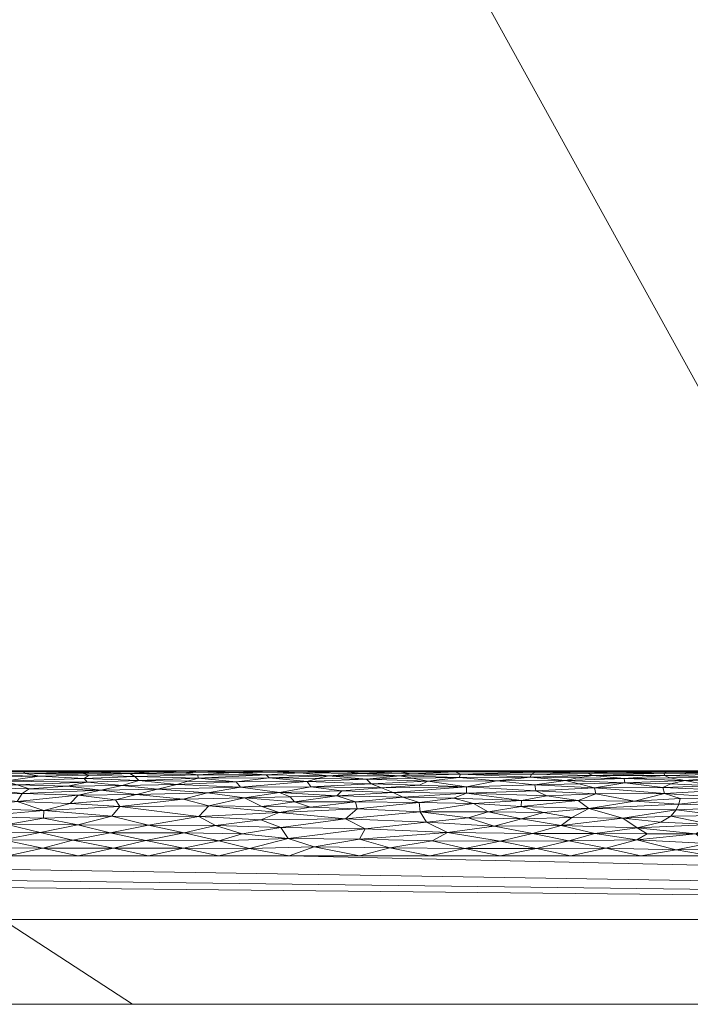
# Model space of a CAD drawing. Header units: millimetres. Extents: x -300 to 300, y 0 to 450.
# Tile 56 of 256: x -73 to -57, y 0 to 23. Entities that reach past the tile are written whole.
import ezdxf

# ---------------------------------------------------------------- set-up
doc = ezdxf.new("R2010")
doc.units = ezdxf.units.MM
doc.layers.add('A-GENM', color=13, linetype='Continuous')

# ---------------------------------------------------------------- blocks, each defined once
blk = doc.blocks.new('MODEL_CCAS0420-1080410R0 - MODEL_CCAS0420-1080410R0-453240-Preview')
at = {"layer": 'A-GENM', "lineweight": 9}
mesh = blk.add_polyface(dxfattribs=at)
corners = [(-296.159, -20, -110), (-295.657, -15.55, -110), (-294.177, -11.323, -110), (-291.793, -7.531, -110), (-288.625, -4.364, -110), (-284.831, -1.981, -110), (-280.602, -0.502, -110), (-276.147, 0, -110), (276.147, 0, -110), (280.596, -0.501, -110), (284.825, -1.978, -110), (288.619, -4.359, -110), (291.788, -7.525, -110), (294.174, -11.316, -110), (295.656, -15.545, -110), (296.159, -20, -110), (296.159, -426.171, -110), (295.658, -430.617, -110), (294.182, -434.842, -110), (291.802, -438.632, -110), (288.638, -441.797, -110), (284.848, -444.179, -110), (280.622, -445.657, -110), (276.171, -446.159, -110), (-276.171, -446.159, -110), (-280.617, -445.658, -110), (-284.842, -444.182, -110), (-288.632, -441.802, -110), (-291.797, -438.638, -110), (-294.179, -434.848, -110), (-295.657, -430.622, -110), (-296.159, -426.171, -110)]
mesh.append_faces([[corners[k] for k in face] for face in [(15, 12, 13, 14)]], dxfattribs={"vtx0": -1})
mesh.append_faces([[corners[k] for k in face] for face in [(16, 8, 15)]], dxfattribs={"vtx0": -1, "vtx1": -1})
mesh.append_faces([[corners[k] for k in face] for face in [(24, 31, 7, 8)]], dxfattribs={"vtx0": -1, "vtx1": -1, "vtx3": -1})
mesh.append_faces([[corners[k] for k in face] for face in [(31, 24, 25, 30), (18, 21, 22, 17), (17, 22, 23, 16)]], dxfattribs={"vtx0": -1, "vtx2": -1})
mesh.append_faces([[corners[k] for k in face] for face in [(0, 3, 4, 5), (0, 5, 6, 7)]], dxfattribs={"vtx0": -1, "vtx3": -1})
mesh.append_faces([[corners[k] for k in face] for face in [(28, 29, 27)]], dxfattribs={"vtx1": -1})
mesh.append_faces([[corners[k] for k in face] for face in [(25, 26, 30), (11, 12, 15, 10), (9, 10, 15, 8), (31, 0, 7)]], dxfattribs={"vtx1": -1, "vtx2": -1})
mesh.append_faces([[corners[k] for k in face] for face in [(23, 24, 8, 16)]], dxfattribs={"vtx1": -1, "vtx2": -1, "vtx3": -1})
mesh.append_faces([[corners[k] for k in face] for face in [(26, 27, 29, 30)]], dxfattribs={"vtx1": -1, "vtx3": -1})
mesh.append_faces([[corners[k] for k in face] for face in [(19, 20, 21, 18)]], dxfattribs={"vtx2": -1})
mesh.append_faces([[corners[k] for k in face] for face in [(0, 1, 2, 3)]], dxfattribs={"vtx3": -1})
mesh = blk.add_polyface(dxfattribs=at)
corners = [(279.918, 0, -2), (278.032, 0, -56), (276.147, 0, -110), (-276.147, 0, -110), (-278.032, 0, -56), (-279.918, 0, -2), (0, 0, -2)]
mesh.append_faces([[corners[k] for k in face] for face in [(6, 3, 4, 5)]], dxfattribs={"vtx0": -1})
mesh.append_faces([[corners[k] for k in face] for face in [(3, 6, 2)]], dxfattribs={"vtx0": -1, "vtx1": -1})
mesh.append_faces([[corners[k] for k in face] for face in [(1, 2, 6, 0)]], dxfattribs={"vtx1": -1})
mesh = blk.add_polyface(dxfattribs=at)
corners = [(279.918, 0, -2), (0, 0, -2), (-279.918, 0, -2), (-279.918, -0.586, -0.586), (-279.918, -2), (0, -2), (279.918, -2), (279.918, -0.586, -0.586), (-146.072, 0, -2), (-139.959, -2), (-209.938, -2), (-246.456, -2), (-73.036, 0, -2), (-212.995, 0, -2), (-69.979, -2), (-246.456, 0, -2), (146.072, -2), (139.959, 0, -2), (209.938, 0, -2), (246.456, 0, -2), (73.036, -2), (212.995, -2), (69.979, 0, -2), (246.456, -2), (-36.518, 0, -2), (-34.99, -2), (-52.485, -2), (34.99, 0, -2), (36.518, -2), (18.259, -2), (-263.187, -2), (-109.554, 0, -2), (-104.969, -2), (-122.464, -2), (263.187, 0, -2), (104.969, 0, -2), (109.554, -2), (91.295, -2), (-174.949, -2), (-179.533, 0, -2), (-162.803, 0, -2), (179.533, -2), (174.949, 0, -2), (192.444, 0, -2), (-157.454, -2), (-127.813, 0, -2), (-18.259, 0, -2), (-17.495, -2), (-229.726, 0, -2), (-228.197, -2), (229.726, -2), (228.197, 0, -2), (54.777, -2), (52.485, 0, -2), (-87.474, -2), (-91.295, 0, -2), (127.813, -2), (122.464, 0, -2), (-196.264, 0, -2), (-192.444, -2), (157.454, 0, -2), (162.803, -2), (-54.777, 0, -2), (17.495, 0, -2), (-263.187, 0, -2), (263.187, -2), (87.474, 0, -2), (196.264, -2)]
mesh.append_faces([[corners[k] for k in face] for face in [(44, 40, 38), (45, 33, 31), (46, 47, 1), (50, 51, 21), (52, 53, 28), (54, 55, 32), (56, 57, 36), (58, 59, 39), (60, 61, 42)]], dxfattribs={"vtx0": -1, "vtx1": -1})
mesh.append_faces([[corners[k] for k in face] for face in [(34, 65, 7), (30, 64, 3)]], dxfattribs={"vtx0": -1, "vtx1": -1, "vtx2": -1})
mesh.append_faces([[corners[k] for k in face] for face in [(5, 63, 1, 47), (42, 61, 41, 43), (19, 23, 65, 34), (32, 55, 31, 33), (28, 53, 27, 29), (39, 59, 38, 40), (36, 57, 35, 37), (21, 51, 18, 67), (63, 5, 29, 27), (67, 18, 43, 41), (37, 35, 66)]], dxfattribs={"vtx0": -1, "vtx2": -1})
mesh.append_faces([[corners[k] for k in face] for face in [(2, 3, 64)]], dxfattribs={"vtx1": -1})
mesh.append_faces([[corners[k] for k in face] for face in [(25, 47, 46, 24), (9, 33, 45, 8), (8, 40, 44, 9), (49, 10, 13, 48), (11, 49, 48, 15), (19, 51, 50, 23), (20, 37, 66, 22), (26, 25, 24, 62), (14, 26, 62, 12), (22, 53, 52, 20), (30, 11, 15, 64), (12, 55, 54, 14), (17, 57, 56, 16), (10, 59, 58, 13), (16, 61, 60, 17)]], dxfattribs={"vtx1": -1, "vtx3": -1})
mesh.append_faces([[corners[k] for k in face] for face in [(3, 4, 30), (65, 6, 7), (7, 0, 34)]], dxfattribs={"vtx2": -1})
mesh = blk.add_polyface(dxfattribs=at)
corners = [(-279.918, -2), (-292.651, -7.27), (-297.929, -20), (-297.929, -224.97), (-297.929, -429.94), (-292.661, -442.661), (-279.94, -447.929), (0, -447.929), (279.94, -447.929), (292.661, -442.661), (297.929, -429.94), (297.929, -224.97), (297.929, -20), (292.651, -7.27), (279.918, -2), (0, -2), (0, -3.5), (13.257, -3.5), (26.515, -3.5), (39.772, -3.5), (53.029, -3.5), (66.287, -3.5), (79.544, -3.5), (92.801, -3.5), (106.059, -3.5), (119.316, -3.5), (132.573, -3.5), (145.831, -3.5), (159.088, -3.5), (172.345, -3.5), (185.603, -3.5), (198.86, -3.5), (212.117, -3.5), (225.375, -3.5), (238.632, -3.5), (251.889, -3.5), (265.147, -3.5), (278.404, -3.5), (291.028, -7.487), (296.497, -19.511), (296.5, -32.769), (296.5, -46.026), (296.5, -59.283), (296.5, -72.541), (296.5, -85.798), (296.5, -99.055), (296.5, -112.313), (296.5, -125.57), (296.5, -138.827), (296.5, -152.085), (296.5, -165.342), (296.5, -178.599), (296.5, -191.857), (296.5, -205.114), (296.5, -218.371), (296.5, -231.629), (296.5, -244.886), (296.5, -258.143), (296.499, -271.401), (296.499, -284.658), (296.499, -297.915), (296.499, -311.173), (296.499, -324.43), (296.499, -337.687), (296.5, -350.945), (296.5, -364.202), (296.5, -377.459), (296.5, -390.717), (296.5, -403.974), (296.5, -417.231), (296.497, -430.489), (291.028, -442.513), (278.404, -446.5), (265.147, -446.5), (251.889, -446.5), (238.632, -446.5), (225.375, -446.5), (212.117, -446.5), (198.86, -446.5), (185.603, -446.5), (172.345, -446.5), (159.088, -446.5), (145.831, -446.5), (132.573, -446.5), (119.316, -446.5), (106.059, -446.5), (92.801, -446.5), (79.544, -446.5), (66.287, -446.5), (53.029, -446.5), (39.772, -446.5), (26.515, -446.5), (13.257, -446.5), (0, -446.5), (-12.926, -446.5), (-25.852, -446.5), (-38.777, -446.5), (-51.703, -446.5), (-64.629, -446.5), (-77.555, -446.5), (-90.48, -446.5), (-103.406, -446.5), (-116.332, -446.5), (-129.258, -446.5), (-142.183, -446.5), (-155.109, -446.5), (-168.035, -446.5), (-180.961, -446.5), (-193.887, -446.5), (-206.812, -446.5), (-219.738, -446.5), (-232.664, -446.5), (-245.59, -446.5), (-258.515, -446.5), (-271.441, -446.5), (-284.356, -445.968), (-294.544, -438.124), (-296.5, -425.35), (-296.5, -412.424), (-296.5, -399.498), (-296.5, -386.572), (-296.5, -373.646), (-296.5, -360.721), (-296.5, -347.795), (-296.499, -334.869), (-296.499, -321.943), (-296.499, -309.018), (-296.499, -296.092), (-296.499, -283.166), (-296.499, -270.24), (-296.5, -257.315), (-296.5, -244.389), (-296.5, -231.463), (-296.5, -218.537), (-296.5, -205.611), (-296.5, -192.686), (-296.5, -179.76), (-296.5, -166.834), (-296.5, -153.908), (-296.5, -140.983), (-296.5, -128.057), (-296.5, -115.131), (-296.5, -102.205), (-296.5, -89.28), (-296.5, -76.354), (-296.5, -63.428), (-296.5, -50.502), (-296.5, -37.576), (-296.5, -24.651), (-294.544, -11.876), (-284.356, -4.032), (-271.441, -3.5), (-258.515, -3.5), (-245.59, -3.5), (-232.664, -3.5), (-219.738, -3.5), (-206.812, -3.5), (-193.887, -3.5), (-180.961, -3.5), (-168.035, -3.5), (-155.109, -3.5), (-142.183, -3.5), (-129.258, -3.5), (-116.332, -3.5), (-103.406, -3.5), (-90.48, -3.5), (-77.555, -3.5), (-64.629, -3.5), (-51.703, -3.5), (-38.777, -3.5), (-25.852, -3.5), (-12.926, -3.5), (-294.538, -438.129), (-294.547, -438.108)]
mesh.append_faces([[corners[k] for k in face] for face in [(116, 172, 173)]])
mesh.append_faces([[corners[k] for k in face] for face in [(118, 4, 117), (6, 115, 5), (115, 6, 114), (7, 104, 6), (1, 150, 0), (151, 0, 150)]], dxfattribs={"vtx0": -1, "vtx1": -1})
mesh.append_faces([[corners[k] for k in face] for face in [(4, 124, 125), (7, 99, 100), (2, 148, 149), (149, 1, 2), (2, 141, 142), (0, 151, 152), (0, 160, 161, 15), (15, 165, 166), (15, 170, 171), (8, 81, 82, 7), (8, 72, 73), (11, 61, 62, 10), (12, 46, 47, 11), (38, 13, 14, 37), (13, 38, 39, 12)]], dxfattribs={"vtx0": -1, "vtx2": -1})
mesh.append_faces([[corners[k] for k in face] for face in [(4, 118, 119, 120), (4, 120, 121, 122), (3, 128, 129, 130), (3, 130, 131, 132), (3, 138, 139, 140), (0, 154, 155, 156), (0, 156, 157, 158), (15, 161, 162, 163), (15, 163, 164, 165), (8, 73, 74, 75), (7, 86, 87, 88), (7, 83, 84, 85), (10, 68, 69, 70), (11, 55, 56, 57), (14, 28, 29, 30), (14, 32, 33, 34), (15, 19, 20, 21), (12, 44, 45, 46), (11, 49, 50, 51), (11, 47, 48, 49), (12, 39, 40, 41)]], dxfattribs={"vtx0": -1, "vtx3": -1})
mesh.append_faces([[corners[k] for k in face] for face in [(123, 124, 4, 122), (127, 128, 3, 126), (113, 114, 6, 112), (111, 112, 6, 110), (109, 110, 6, 108), (107, 108, 6, 106), (96, 97, 7, 95), (105, 106, 6, 104), (103, 104, 7, 102), (101, 102, 7, 100), (98, 99, 7, 97), (94, 95, 7, 93), (135, 136, 3, 134), (137, 138, 3, 136), (133, 134, 3, 132), (145, 146, 2, 144), (147, 148, 2, 146), (143, 144, 2, 142), (149, 150, 1), (153, 154, 0, 152), (159, 160, 0, 158), (169, 170, 15, 168), (167, 168, 15, 166), (78, 79, 8, 77), (80, 81, 8, 79), (76, 77, 8, 75), (91, 92, 7, 90), (89, 90, 7, 88), (85, 86, 7), (82, 83, 7), (67, 68, 10, 66), (65, 66, 10, 64), (60, 61, 11, 59), (58, 59, 11, 57), (63, 64, 10, 62), (54, 55, 11, 53), (26, 27, 15, 25), (31, 32, 14, 30), (16, 17, 15, 171), (18, 19, 15, 17), (24, 25, 15, 23), (22, 23, 15, 21), (34, 35, 14), (52, 53, 11, 51), (36, 37, 14, 35), (42, 43, 12, 41), (43, 44, 12), (92, 93, 7)]], dxfattribs={"vtx1": -1, "vtx2": -1})
mesh.append_faces([[corners[k] for k in face] for face in [(3, 4, 125, 126), (2, 3, 140, 141), (71, 72, 8, 9), (70, 71, 9, 10), (27, 28, 14, 15)]], dxfattribs={"vtx1": -1, "vtx3": -1})
mesh.append_faces([[corners[k] for k in face] for face in [(4, 173, 117), (115, 172, 5)]], dxfattribs={"vtx2": -1})
mesh = blk.add_polyface(dxfattribs=at)
corners = [(57.454, -5.449, -1.551), (57.443, -5.388, -1.34), (56.003, -5.423, -1.45), (56.303, -5.144, -0.861), (56.045, -5.044, -0.728), (55.099, -5.149, -0.869), (55.85, -4.859, -0.533), (57.074, -4.849, -0.524), (57.103, -4.718, -0.416), (56.704, -4.016, -0.073), (56.343, -4.239, -0.149), (58.085, -4.16, -0.119), (56.427, -3.79, -0.024), (54.732, -3.862, -0.037), (56.039, -5.349, -1.237), (57.318, -5.334, -1.201), (58.148, -4.786, -0.47), (55.284, -4.292, -0.171), (56.105, -4.449, -0.246), (57.484, -5.111, -0.814), (57.447, -4.966, -0.639), (55.35, -5.262, -1.054), (56.968, -5.271, -1.071), (57.167, -4.578, -0.321), (55.212, -4.66, -0.375), (56.687, -5.494, -1.839), (57.39, -5.479, -1.709), (55.931, -5.473, -1.674), (57.293, -4.436, -0.239), (57.292, -5.197, -0.942), (57.855, -4.016, -0.073), (58.093, -3.872, -0.039), (57.172, -3.64, -0.006), (55.515, -3.647, -0.006), (56.344, -3.5), (58.001, -3.5), (58.039, -5.495, -1.851), (57.443, -5.5, -2), (55.931, -5.5, -2), (55.175, -5.494, -1.84), (55.524, -4.083, -0.093), (58.375, -5.215, -0.972), (57.529, -4.292, -0.171)]
mesh.append_faces([[corners[k] for k in face] for face in [(34, 32, 35), (37, 25, 38)]], dxfattribs={"vtx0": -1, "vtx1": -1})
mesh.append_faces([[corners[k] for k in face] for face in [(0, 1, 2), (3, 4, 5), (6, 7, 8), (9, 10, 11), (12, 13, 9), (14, 1, 15), (14, 2, 1), (7, 16, 8), (10, 17, 18), (4, 19, 20), (3, 21, 22), (6, 4, 20), (16, 7, 20), (23, 18, 24), (22, 21, 14), (25, 26, 27), (27, 0, 2), (28, 10, 18), (22, 29, 3), (9, 30, 31), (12, 9, 31), (12, 32, 33), (36, 25, 37), (38, 25, 39), (27, 39, 25), (33, 32, 34), (32, 12, 31), (17, 10, 40), (18, 23, 28), (10, 9, 40), (6, 20, 7), (23, 24, 8), (6, 8, 24), (19, 4, 3), (22, 41, 29), (14, 15, 22), (9, 11, 30), (27, 26, 0), (36, 26, 25), (11, 10, 42), (10, 28, 42), (19, 3, 29)]], dxfattribs={"vtx0": -1, "vtx1": -1, "vtx2": -1})
mesh = blk.add_polyface(dxfattribs=at)
corners = [(58.148, -4.786, -0.47), (59.478, -4.798, -0.48), (59.228, -4.61, -0.341), (57.318, -5.334, -1.201), (58.391, -5.319, -1.168), (56.968, -5.271, -1.071), (57.447, -4.966, -0.639), (59.058, -4.957, -0.629), (59.459, -5.196, -0.941), (58.375, -5.215, -0.972), (59.778, -5.271, -1.07), (59.095, -5.103, -0.803), (57.484, -5.111, -0.814), (57.167, -4.578, -0.321), (58.422, -4.389, -0.215), (58.093, -3.872, -0.039), (58.829, -3.681, -0.009), (57.172, -3.64, -0.006), (57.529, -4.292, -0.171), (57.293, -4.436, -0.239), (57.39, -5.479, -1.709), (58.635, -5.477, -1.698), (57.454, -5.449, -1.551), (58.039, -5.495, -1.851), (58.954, -5.5, -2), (59.71, -5.493, -1.836), (59.13, -5.39, -1.346), (59.495, -5.337, -1.209), (57.443, -5.388, -1.34), (60.474, -5.029, -0.71), (60.218, -4.913, -0.585), (57.103, -4.718, -0.416), (57.292, -5.197, -0.942), (59.249, -5.444, -1.531), (58.085, -4.16, -0.119), (59.881, -4.216, -0.14), (59.658, -3.5), (58.001, -3.5), (59.701, -3.853, -0.035), (57.855, -4.016, -0.073), (59.086, -4.023, -0.075), (59.624, -4.398, -0.22), (57.443, -5.5, -2), (60.491, -5.471, -1.66)]
mesh.append_faces([[corners[k] for k in face] for face in [(0, 1, 2), (3, 4, 5), (6, 7, 0), (8, 9, 10), (8, 11, 9), (11, 12, 9), (7, 6, 11), (13, 2, 14), (15, 16, 17), (18, 19, 14), (20, 21, 22), (23, 24, 25), (4, 26, 27), (26, 28, 22), (10, 9, 4), (7, 11, 29), (12, 11, 6), (1, 7, 30), (31, 2, 13), (5, 4, 9), (28, 26, 4), (12, 32, 9), (22, 21, 33), (34, 14, 35), (16, 37, 17), (38, 16, 15), (39, 40, 15), (41, 35, 14), (15, 40, 38), (35, 40, 34), (23, 25, 21), (20, 23, 21), (22, 33, 26), (43, 33, 21), (2, 41, 14), (4, 27, 10), (7, 1, 0), (0, 2, 31), (28, 4, 3), (40, 39, 34), (13, 14, 19), (14, 34, 18)]], dxfattribs={"vtx0": -1, "vtx1": -1, "vtx2": -1})
mesh.append_faces([[corners[k] for k in face] for face in [(16, 36, 37), (23, 42, 24)]], dxfattribs={"vtx0": -1, "vtx2": -1})
mesh = blk.add_polyface(dxfattribs=at)
corners = [(59.13, -5.39, -1.346), (60.578, -5.425, -1.457), (60.609, -5.352, -1.244), (59.701, -3.853, -0.035), (60.553, -4.028, -0.077), (61.315, -3.846, -0.034), (59.881, -4.216, -0.14), (61.459, -4.195, -0.131), (60.823, -4.658, -0.373), (61.598, -4.537, -0.296), (60.294, -4.52, -0.285), (62.106, -5.127, -0.837), (60.474, -5.029, -0.71), (60.502, -5.167, -0.894), (62.25, -5.42, -1.439), (60.463, -3.673, -0.009), (58.829, -3.681, -0.009), (59.624, -4.398, -0.22), (59.228, -4.61, -0.341), (59.71, -5.493, -1.836), (60.491, -5.471, -1.66), (58.635, -5.477, -1.698), (58.954, -5.5, -2), (60.466, -5.5, -2), (59.249, -5.444, -1.531), (61.393, -5.264, -1.058), (59.778, -5.271, -1.07), (59.495, -5.337, -1.209), (59.095, -5.103, -0.803), (60.218, -4.913, -0.585), (59.058, -4.957, -0.629), (60.811, -4.373, -0.208), (59.086, -4.023, -0.075), (61.315, -3.5), (59.658, -3.5), (62.144, -3.671, -0.008), (62.106, -4.973, -0.647), (60.813, -4.801, -0.482), (61.25, -5.493, -1.837), (62.365, -5.478, -1.704), (61.978, -5.5, -2), (59.478, -4.798, -0.48), (61.942, -4.731, -0.427), (59.459, -5.196, -0.941)]
mesh.append_faces([[corners[k] for k in face] for face in [(0, 1, 2), (3, 4, 5), (4, 6, 7), (8, 9, 10), (11, 12, 13), (1, 14, 2), (3, 15, 16), (17, 18, 10), (19, 20, 21), (24, 1, 0), (25, 26, 2), (20, 14, 1), (27, 2, 26), (13, 26, 25), (11, 13, 25), (13, 12, 28), (29, 30, 12), (9, 31, 10), (6, 4, 32), (3, 5, 15), (32, 4, 3), (15, 5, 35), (16, 15, 34), (31, 7, 6), (15, 35, 33), (29, 36, 37), (23, 38, 19), (19, 38, 20), (39, 20, 38), (20, 1, 24), (17, 10, 31), (18, 41, 8), (18, 8, 10), (42, 8, 37), (6, 17, 31), (0, 2, 27), (26, 13, 43), (28, 43, 13), (36, 29, 12), (41, 29, 37), (41, 37, 8)]], dxfattribs={"vtx0": -1, "vtx1": -1, "vtx2": -1})
mesh.append_faces([[corners[k] for k in face] for face in [(15, 33, 34), (38, 23, 40)]], dxfattribs={"vtx0": -1, "vtx2": -1})
mesh.append_faces([[corners[k] for k in face] for face in [(22, 23, 19)]], dxfattribs={"vtx1": -1, "vtx2": -1})
mesh = blk.add_polyface(dxfattribs=at)
corners = [(63.68, -5.384, -1.327), (63.384, -5.327, -1.187), (62.282, -5.344, -1.226), (63.018, -5.258, -1.047), (60.553, -4.028, -0.077), (62.554, -4.048, -0.082), (61.315, -3.846, -0.034), (61.25, -5.493, -1.837), (61.978, -5.5, -2), (62.733, -5.496, -1.865), (62.106, -5.127, -0.837), (61.393, -5.264, -1.058), (63.914, -3.686, -0.01), (62.972, -3.5), (62.144, -3.671, -0.008), (61.315, -3.5), (62.917, -3.848, -0.034), (62.25, -5.42, -1.439), (63.689, -5.476, -1.69), (62.365, -5.478, -1.704), (63.606, -4.877, -0.549), (63.221, -4.754, -0.445), (62.412, -4.854, -0.529), (63.409, -5.43, -1.475), (61.942, -4.731, -0.427), (64.114, -5.099, -0.798), (63.218, -5.164, -0.89), (62.106, -4.973, -0.647), (63.832, -4.994, -0.669), (60.609, -5.352, -1.244), (60.474, -5.029, -0.71), (60.823, -4.658, -0.373), (61.598, -4.537, -0.296), (61.459, -4.195, -0.131), (60.811, -4.373, -0.208), (62.065, -4.394, -0.218), (64.492, -4.136, -0.111), (63.048, -4.295, -0.172), (63.203, -4.532, -0.293), (63.489, -5.5, -2), (60.491, -5.471, -1.66), (60.813, -4.801, -0.482)]
mesh.append_faces([[corners[k] for k in face] for face in [(0, 1, 2), (1, 3, 2), (4, 5, 6), (7, 8, 9), (10, 11, 3), (12, 13, 14), (16, 14, 6), (0, 2, 17), (18, 19, 9), (20, 21, 22), (0, 17, 23), (24, 22, 21), (25, 10, 26), (3, 11, 2), (27, 10, 28), (29, 2, 11), (2, 29, 17), (19, 18, 23), (27, 30, 10), (31, 24, 32), (33, 34, 35), (4, 33, 5), (36, 5, 37), (37, 5, 33), (35, 34, 32), (6, 5, 16), (12, 14, 16), (38, 37, 35), (20, 22, 27), (19, 17, 40), (7, 9, 19), (22, 41, 27), (24, 21, 38), (41, 22, 24), (20, 27, 28), (38, 35, 32), (33, 35, 37), (38, 32, 24), (10, 25, 28), (10, 3, 26), (19, 23, 17)]], dxfattribs={"vtx0": -1, "vtx1": -1, "vtx2": -1})
mesh.append_faces([[corners[k] for k in face] for face in [(14, 13, 15)]], dxfattribs={"vtx0": -1, "vtx2": -1})
mesh.append_faces([[corners[k] for k in face] for face in [(8, 39, 9)]], dxfattribs={"vtx1": -1, "vtx2": -1})
mesh = blk.add_polyface(dxfattribs=at)
corners = [(64.492, -4.136, -0.111), (66.31, -3.908, -0.046), (64.629, -3.892, -0.043), (64.108, -5.494, -1.848), (65.001, -5.5, -2), (65.282, -5.495, -1.86), (65.043, -5.031, -0.712), (64.114, -5.099, -0.798), (65.772, -5.121, -0.829), (62.733, -5.496, -1.865), (63.689, -5.476, -1.69), (64.959, -4.37, -0.206), (63.048, -4.295, -0.172), (64.464, -5.306, -1.14), (65.859, -5.246, -1.025), (64.357, -5.193, -0.936), (63.018, -5.258, -1.047), (63.68, -5.384, -1.327), (65.362, -5.381, -1.319), (64.572, -5.439, -1.509), (66.026, -5.454, -1.571), (65.001, -5.48, -1.716), (63.606, -4.877, -0.549), (63.832, -4.994, -0.669), (65.16, -4.909, -0.581), (63.218, -5.164, -0.89), (63.203, -4.532, -0.293), (63.221, -4.754, -0.445), (64.684, -4.605, -0.338), (63.914, -3.686, -0.01), (62.917, -3.848, -0.034), (65.694, -3.709, -0.013), (64.63, -3.5), (62.554, -4.048, -0.082), (62.972, -3.5), (64.726, -4.767, -0.454), (66.485, -4.168, -0.122), (63.489, -5.5, -2), (63.409, -5.43, -1.475), (66.156, -4.77, -0.457), (65.781, -4.647, -0.366), (65.616, -5.318, -1.167), (63.384, -5.327, -1.187)]
mesh.append_faces([[corners[k] for k in face] for face in [(0, 1, 2), (3, 4, 5), (6, 7, 8), (9, 3, 10), (11, 0, 12), (13, 14, 15), (16, 13, 15), (13, 17, 18), (17, 19, 18), (20, 19, 21), (22, 23, 24), (15, 14, 8), (7, 25, 15), (20, 18, 19), (26, 27, 28), (21, 19, 10), (2, 29, 30), (31, 29, 2), (31, 32, 29), (2, 30, 33), (11, 12, 26), (22, 24, 35), (36, 0, 11), (33, 0, 2), (3, 9, 37), (3, 21, 10), (21, 3, 5), (38, 19, 17), (23, 6, 24), (39, 35, 24), (28, 27, 35), (22, 35, 27), (26, 28, 11), (7, 6, 23), (8, 7, 15), (16, 15, 25), (35, 40, 28), (14, 13, 41), (18, 41, 13), (17, 13, 42), (16, 42, 13), (10, 19, 38)]], dxfattribs={"vtx0": -1, "vtx1": -1, "vtx2": -1})
mesh.append_faces([[corners[k] for k in face] for face in [(3, 37, 4)]], dxfattribs={"vtx0": -1, "vtx2": -1})
mesh.append_faces([[corners[k] for k in face] for face in [(32, 34, 29)]], dxfattribs={"vtx1": -1, "vtx2": -1})
mesh = blk.add_polyface(dxfattribs=at)
corners = [(65.362, -5.381, -1.319), (66.758, -5.333, -1.2), (65.616, -5.318, -1.167), (66.826, -5.409, -1.404), (68.427, -5.329, -1.192), (65.859, -5.246, -1.025), (66.524, -4.522, -0.287), (64.959, -4.37, -0.206), (64.684, -4.605, -0.338), (67.533, -5.242, -1.017), (66.953, -4.347, -0.195), (66.931, -4.661, -0.375), (68.174, -4.675, -0.385), (66.156, -4.77, -0.457), (65.781, -4.647, -0.366), (65.772, -5.121, -0.829), (67.431, -5.114, -0.819), (66.513, -4.99, -0.665), (66.026, -5.454, -1.571), (65.043, -5.031, -0.712), (65.16, -4.909, -0.581), (66.691, -5.489, -1.787), (67.58, -5.459, -1.598), (67.338, -4.863, -0.537), (66.262, -4.885, -0.558), (66.31, -3.908, -0.046), (65.694, -3.709, -0.013), (64.629, -3.892, -0.043), (67.944, -3.855, -0.035), (67.218, -3.67, -0.008), (64.63, -3.5), (66.287, -3.5), (67.395, -4.017, -0.074), (68.02, -4.216, -0.14), (66.485, -4.168, -0.122), (67.944, -3.5), (64.492, -4.136, -0.111), (68.417, -4.427, -0.235), (65.001, -5.48, -1.716), (65.282, -5.495, -1.86), (66.513, -5.5, -2), (65.001, -5.5, -2), (64.726, -4.767, -0.454), (68.024, -5.5, -2)]
mesh.append_faces([[corners[k] for k in face] for face in [(30, 26, 31), (31, 29, 35), (40, 39, 41), (43, 21, 40)]], dxfattribs={"vtx0": -1, "vtx1": -1})
mesh.append_faces([[corners[k] for k in face] for face in [(0, 1, 2), (3, 4, 1), (2, 1, 5), (6, 7, 8), (1, 9, 5), (6, 10, 7), (11, 12, 6), (13, 11, 14), (3, 1, 0), (15, 16, 17), (16, 15, 5), (16, 5, 9), (18, 3, 0), (19, 17, 20), (18, 21, 22), (23, 13, 24), (25, 26, 27), (28, 29, 25), (26, 29, 31), (32, 28, 25), (10, 33, 34), (29, 26, 25), (36, 34, 25), (37, 10, 6), (34, 7, 10), (21, 18, 38), (22, 3, 18), (21, 39, 40), (21, 38, 39), (23, 24, 17), (13, 14, 42), (25, 34, 32), (33, 32, 34), (17, 19, 15), (14, 6, 8), (23, 11, 13), (6, 14, 11), (13, 20, 24), (20, 17, 24)]], dxfattribs={"vtx0": -1, "vtx1": -1, "vtx2": -1})
mesh = blk.add_polyface(dxfattribs=at)
corners = [(67.338, -4.863, -0.537), (66.513, -4.99, -0.665), (68.213, -4.98, -0.654), (66.758, -5.333, -1.2), (68.427, -5.329, -1.192), (67.533, -5.242, -1.017), (67.431, -5.114, -0.819), (70.276, -4.662, -0.376), (68.417, -4.427, -0.235), (68.174, -4.675, -0.385), (68.776, -5.45, -1.556), (70.04, -5.435, -1.493), (68.435, -5.409, -1.404), (67.58, -5.459, -1.598), (70.292, -5.494, -1.839), (68.414, -5.491, -1.813), (69.536, -5.5, -2), (67.944, -3.855, -0.035), (68.772, -3.675, -0.009), (67.218, -3.67, -0.008), (69.601, -3.5), (67.944, -3.5), (66.826, -5.409, -1.404), (68.02, -4.216, -0.14), (66.953, -4.347, -0.195), (68.673, -5.26, -1.05), (68.929, -5.175, -0.907), (68.78, -4.833, -0.51), (70.466, -4.434, -0.238), (69.6, -4.218, -0.141), (68.762, -4.038, -0.08), (66.524, -4.522, -0.287), (69.475, -5.475, -1.686), (66.691, -5.489, -1.787), (68.024, -5.5, -2), (69.921, -5.369, -1.286), (69.823, -5.274, -1.077), (69.391, -5.067, -0.757), (69.881, -4.946, -0.618), (66.931, -4.661, -0.375), (67.395, -4.017, -0.074), (69.663, -3.862, -0.037)]
mesh.append_faces([[corners[k] for k in face] for face in [(0, 1, 2), (3, 4, 5), (1, 6, 2), (7, 8, 9), (10, 11, 12), (10, 12, 13), (14, 15, 16), (17, 18, 19), (4, 22, 12), (8, 23, 24), (5, 25, 26), (7, 9, 27), (8, 28, 29), (23, 29, 30), (8, 31, 9), (2, 27, 0), (14, 32, 15), (33, 15, 13), (33, 34, 15), (15, 32, 10), (11, 35, 12), (4, 12, 35), (36, 4, 35), (4, 25, 5), (26, 6, 5), (37, 6, 26), (27, 2, 38), (13, 12, 22), (9, 39, 0), (9, 0, 27), (17, 40, 30), (19, 18, 21), (18, 17, 41), (30, 41, 17), (30, 40, 23), (8, 29, 23), (38, 2, 37), (6, 37, 2), (15, 10, 13), (11, 10, 32), (4, 36, 25), (26, 25, 36)]], dxfattribs={"vtx0": -1, "vtx1": -1, "vtx2": -1})
mesh.append_faces([[corners[k] for k in face] for face in [(18, 20, 21)]], dxfattribs={"vtx0": -1, "vtx2": -1})
mesh.append_faces([[corners[k] for k in face] for face in [(34, 16, 15)]], dxfattribs={"vtx1": -1, "vtx2": -1})
mesh = blk.add_polyface(dxfattribs=at)
corners = [(70.42, -3.676, -0.009), (68.772, -3.675, -0.009), (69.663, -3.862, -0.037), (70.276, -4.662, -0.376), (70.466, -4.434, -0.238), (68.417, -4.427, -0.235), (72.062, -4.565, -0.312), (71.443, -4.731, -0.426), (70.504, -4.043, -0.081), (68.762, -4.038, -0.08), (69.6, -4.218, -0.141), (69.475, -5.475, -1.686), (70.292, -5.494, -1.839), (70.927, -5.472, -1.666), (71.554, -5.495, -1.857), (71.115, -5.32, -1.172), (71.042, -5.235, -1.005), (69.823, -5.274, -1.077), (70.722, -5.045, -0.73), (69.881, -4.946, -0.618), (69.391, -5.067, -0.757), (70.04, -5.435, -1.493), (71.151, -5.443, -1.524), (71.382, -3.865, -0.037), (72.087, -3.676, -0.009), (69.601, -3.5), (71.259, -4.924, -0.595), (70.222, -5.159, -0.883), (71.505, -5.139, -0.854), (69.921, -5.369, -1.286), (70.996, -5.402, -1.38), (70.373, -4.814, -0.494), (69.536, -5.5, -2), (71.047, -5.5, -2), (68.929, -5.175, -0.907), (68.78, -4.833, -0.51), (71.258, -3.5), (71.262, -4.232, -0.146), (72.149, -4.051, -0.083), (72.069, -4.386, -0.214), (72.575, -4.97, -0.643), (72.165, -5.376, -1.307)]
mesh.append_faces([[corners[k] for k in face] for face in [(0, 1, 2), (3, 4, 5), (3, 6, 4), (3, 7, 6), (8, 9, 10), (11, 12, 13), (14, 13, 12), (15, 16, 17), (18, 19, 20), (21, 13, 22), (2, 8, 23), (24, 0, 23), (1, 0, 25), (26, 19, 18), (27, 28, 18), (17, 29, 15), (21, 30, 29), (26, 31, 19), (14, 12, 33), (21, 11, 13), (22, 30, 21), (30, 15, 29), (17, 16, 27), (34, 27, 20), (35, 19, 31), (2, 9, 8), (2, 23, 0), (0, 24, 36), (37, 8, 10), (38, 23, 8), (10, 4, 37), (37, 38, 8), (4, 39, 37), (27, 16, 28), (18, 20, 27), (17, 27, 34), (26, 18, 40), (31, 7, 3), (35, 31, 3), (26, 7, 31), (15, 30, 41)]], dxfattribs={"vtx0": -1, "vtx1": -1, "vtx2": -1})
mesh.append_faces([[corners[k] for k in face] for face in [(12, 32, 33)]], dxfattribs={"vtx0": -1, "vtx2": -1})
mesh.append_faces([[corners[k] for k in face] for face in [(36, 25, 0)]], dxfattribs={"vtx1": -1, "vtx2": -1})
mesh = blk.add_polyface(dxfattribs=at)
corners = [(74.105, -4.96, -0.633), (72.692, -4.777, -0.463), (72.575, -4.97, -0.643), (72.51, -5.485, -1.752), (74.071, -5.471, -1.66), (72.547, -5.445, -1.533), (74.071, -5.5, -2), (73.532, -5.495, -1.854), (72.559, -5.5, -2), (74.729, -5.226, -0.99), (72.695, -5.17, -0.9), (73.007, -5.258, -1.046), (72.165, -5.376, -1.307), (74.263, -5.335, -1.204), (74.181, -5.418, -1.432), (73.019, -3.873, -0.039), (72.087, -3.676, -0.009), (71.382, -3.865, -0.037), (73.943, -3.692, -0.011), (72.915, -3.5), (72.149, -4.051, -0.083), (72.414, -5.076, -0.769), (71.505, -5.139, -0.854), (70.996, -5.402, -1.38), (70.927, -5.472, -1.666), (72.062, -4.565, -0.312), (73.972, -4.621, -0.348), (73.701, -4.422, -0.232), (71.262, -4.232, -0.146), (72.926, -4.236, -0.147), (72.069, -4.386, -0.214), (71.554, -5.495, -1.857), (71.258, -3.5), (73.84, -4.055, -0.084), (70.466, -4.434, -0.238), (71.115, -5.32, -1.172), (71.042, -5.235, -1.005), (70.722, -5.045, -0.73), (71.259, -4.924, -0.595), (71.443, -4.731, -0.426), (73.669, -5.107, -0.809), (71.047, -5.5, -2), (71.151, -5.443, -1.524)]
mesh.append_faces([[corners[k] for k in face] for face in [(6, 7, 8), (32, 16, 19), (8, 31, 41)]], dxfattribs={"vtx0": -1, "vtx1": -1})
mesh.append_faces([[corners[k] for k in face] for face in [(0, 1, 2), (3, 4, 5), (9, 10, 11), (12, 13, 11), (5, 14, 12), (15, 16, 17), (16, 18, 19), (17, 20, 15), (21, 22, 10), (14, 5, 4), (12, 14, 13), (5, 12, 23), (3, 5, 24), (25, 1, 26), (27, 25, 26), (20, 28, 29), (28, 30, 29), (3, 31, 8), (7, 4, 3), (33, 15, 20), (30, 34, 25), (33, 20, 29), (27, 29, 30), (16, 15, 18), (12, 11, 35), (11, 10, 36), (11, 36, 35), (21, 37, 22), (2, 1, 38), (39, 38, 1), (25, 39, 1), (27, 30, 25), (40, 0, 2), (24, 31, 3), (8, 7, 3), (24, 5, 42), (5, 23, 42), (21, 40, 2), (36, 10, 22), (40, 21, 10), (37, 21, 2)]], dxfattribs={"vtx0": -1, "vtx1": -1, "vtx2": -1})
mesh = blk.add_polyface(dxfattribs=at)
corners = [(0, -113.079, -5), (74.359, -113.079, -5), (148.718, -113.079, -5), (223.077, -113.079, -5), (294.5, -132.968, -5), (294.499, -81.318, -5), (294.499, -29.667, -5), (258.762, -5.5, -5), (206.609, -5.5, -5), (154.956, -5.5, -5), (103.303, -5.5, -5), (51.652, -5.5, -5), (0, -5.5, -5), (-59.752, -5.5, -5), (-119.504, -5.5, -5), (-179.256, -5.5, -5), (-239.009, -5.5, -5), (-294.499, -25.775, -5), (-289.1, -8.453, -5), (-294.499, -73.214, -5), (-294.5, -132.968, -5), (-275.116, -113.088, -5), (-244.547, -113.079, -5), (-213.979, -113.079, -5), (-183.41, -113.079, -5), (-152.842, -113.079, -5), (-122.274, -113.079, -5), (-91.705, -113.079, -5), (-61.137, -113.079, -5), (-30.568, -113.079, -5), (-119.5, -65, -5), (-114.374, -52.626, -5), (-102, -47.5, -5), (-89.626, -52.626, -5), (-84.5, -65, -5), (-89.626, -77.374, -5), (-102, -82.5, -5), (-114.374, -77.374, -5), (17.5, -65, -5), (12.374, -77.374, -5), (0, -82.5, -5), (-12.374, -77.374, -5), (-17.5, -65, -5), (-12.374, -52.626, -5), (0, -47.5, -5), (12.374, -52.626, -5), (119.5, -65, -5), (114.374, -77.374, -5), (102, -82.5, -5), (89.626, -77.374, -5), (84.5, -65, -5), (89.626, -52.626, -5), (102, -47.5, -5), (114.374, -52.626, -5), (-290.42, -24.284, -5)]
mesh.append_faces([[corners[k] for k in face] for face in [(18, 17, 54)]])
mesh.append_faces([[corners[k] for k in face] for face in [(32, 14, 31), (42, 29, 41), (50, 1, 49), (8, 3, 7), (53, 10, 52)]], dxfattribs={"vtx0": -1, "vtx1": -1})
mesh.append_faces([[corners[k] for k in face] for face in [(13, 34, 42, 43)]], dxfattribs={"vtx0": -1, "vtx1": -1, "vtx3": -1})
mesh.append_faces([[corners[k] for k in face] for face in [(30, 24, 25, 37), (16, 22, 23, 15), (35, 27, 28, 34), (37, 25, 26, 36), (36, 26, 27, 35), (31, 14, 15, 30), (13, 33, 34), (0, 40, 41, 29), (11, 50, 51, 10), (12, 44, 45, 11), (10, 51, 52)]], dxfattribs={"vtx0": -1, "vtx2": -1})
mesh.append_faces([[corners[k] for k in face] for face in [(19, 21, 22, 16), (15, 23, 24, 30), (11, 45, 38, 50)]], dxfattribs={"vtx0": -1, "vtx2": -1, "vtx3": -1})
mesh.append_faces([[corners[k] for k in face] for face in [(20, 21, 19)]], dxfattribs={"vtx1": -1})
mesh.append_faces([[corners[k] for k in face] for face in [(47, 48, 2)]], dxfattribs={"vtx1": -1, "vtx2": -1})
mesh.append_faces([[corners[k] for k in face] for face in [(28, 29, 42, 34), (38, 39, 1, 50), (46, 47, 2, 9)]], dxfattribs={"vtx1": -1, "vtx2": -1, "vtx3": -1})
mesh.append_faces([[corners[k] for k in face] for face in [(13, 14, 32, 33), (12, 13, 43, 44), (39, 40, 0, 1), (48, 49, 1, 2), (2, 3, 8, 9), (53, 46, 9, 10)]], dxfattribs={"vtx1": -1, "vtx3": -1})
mesh.append_faces([[corners[k] for k in face] for face in [(16, 54, 19), (5, 6, 7)]], dxfattribs={"vtx2": -1})
mesh.append_faces([[corners[k] for k in face] for face in [(3, 4, 5, 7)]], dxfattribs={"vtx2": -1, "vtx3": -1})
mesh = blk.add_polyface(dxfattribs=at)
corners = [(6.456, -5.5, -5), (12.913, -5.5, -5), (12.093, -5.5, -2), (42.326, -5.5, -2), (38.739, -5.5, -5), (45.195, -5.5, -5), (96.847, -5.5, -5), (102.792, -5.5, -2), (96.746, -5.5, -2), (90.391, -5.5, -5), (90.699, -5.5, -2), (87.162, -5.5, -5), (58.108, -5.5, -5), (54.419, -5.5, -2), (51.652, -5.5, -5), (66.513, -5.5, -2), (71.021, -5.5, -5), (72.559, -5.5, -2), (36.28, -5.5, -2), (32.282, -5.5, -5), (64.565, -5.5, -5), (74.25, -5.5, -5), (0, -5.5, -2), (0, -5.5, -3.5), (6, -5.5, -2), (18.14, -5.5, -2), (19.369, -5.5, -5), (25.826, -5.5, -5), (24.186, -5.5, -2), (83.934, -5.5, -5), (78.606, -5.5, -2), (77.478, -5.5, -5), (30.233, -5.5, -2), (48.373, -5.5, -2), (0, -5.5, -5), (60.466, -5.5, -2), (84.652, -5.5, -2)]
mesh.append_faces([[corners[k] for k in face] for face in [(12, 13, 14), (15, 16, 17), (16, 15, 20), (29, 30, 31), (18, 4, 3), (13, 12, 35), (33, 14, 13), (10, 6, 8), (30, 29, 36)]], dxfattribs={"vtx0": -1, "vtx1": -1})
mesh.append_faces([[corners[k] for k in face] for face in [(23, 0, 24)]], dxfattribs={"vtx0": -1, "vtx1": -1, "vtx2": -1})
mesh.append_faces([[corners[k] for k in face] for face in [(3, 4, 5), (6, 7, 8), (18, 19, 4), (17, 16, 21), (25, 1, 26), (1, 25, 2), (0, 2, 24), (32, 27, 19), (26, 28, 25), (5, 33, 3), (19, 18, 32), (21, 30, 17), (11, 10, 36), (36, 29, 11)]], dxfattribs={"vtx0": -1, "vtx2": -1})
mesh.append_faces([[corners[k] for k in face] for face in [(22, 23, 24)]], dxfattribs={"vtx1": -1})
mesh.append_faces([[corners[k] for k in face] for face in [(0, 1, 2), (9, 6, 10, 11), (26, 27, 28), (32, 28, 27), (5, 14, 33), (12, 20, 35), (15, 35, 20), (21, 31, 30)]], dxfattribs={"vtx1": -1, "vtx2": -1})
mesh.append_faces([[corners[k] for k in face] for face in [(23, 34, 0)]], dxfattribs={"vtx2": -1})

msp = doc.modelspace()

# ---------------------------------------------------------------- block references
at = {"layer": 'A-GENM', "lineweight": 9, "rotation": 180}
msp.add_blockref('MODEL_CCAS0420-1080410R0 - MODEL_CCAS0420-1080410R0-453240-Preview', (0, 0, 850), dxfattribs=at)

doc.saveas('drawing.dxf')
